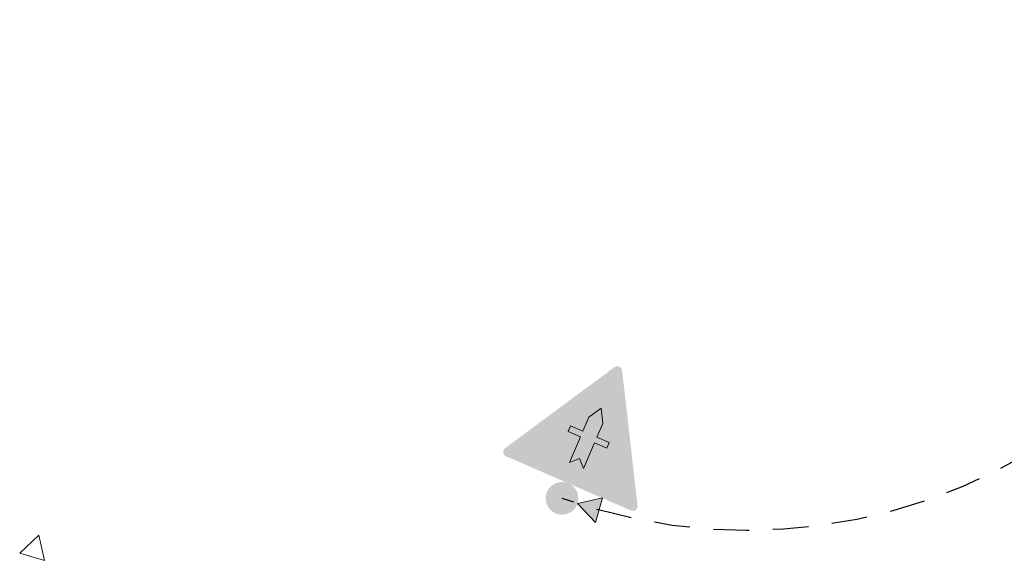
# Model space of a CAD drawing. Header units: metres. Extents: x 136326 to 138181, y 453212 to 454732.
# Tile 27 of 55: x 136582 to 136605, y 453870 to 453883. Entities that reach past the tile are written whole.
import ezdxf

# ---------------------------------------------------------------- set-up
doc = ezdxf.new("R2010")
doc.units = ezdxf.units.M
doc.linetypes.add('DGN Style 2', pattern=[1.3637372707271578, 0.8182423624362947, -0.5454949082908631])
doc.layers.add('mob_bebording', color=7, linetype='Continuous', lineweight=0)

# ---------------------------------------------------------------- blocks, each defined once
blk = doc.blocks.new('bord_B03')
at = {"layer": 'mob_bebording', "linetype": 'Continuous', "lineweight": 0}
h = blk.add_hatch(color=10, dxfattribs=at)
h.paths.add_polyline_path([(0.3118948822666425, -5.820766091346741e-11, 0.5773502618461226), (0.3309474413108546, 0.03299999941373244), (0.01905255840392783, 0.5732177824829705, 0.5773502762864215), (-0.01905255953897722, 0.5732177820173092), (-0.3309474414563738, 0.03299999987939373, 0.5773502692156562), (-0.3118948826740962, -5.820766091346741e-11), (0, -5.820766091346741e-11)])
h.paths.add_polyline_path([(-0.3222871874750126, 0.02799999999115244), (-0.01039230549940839, 0.5682177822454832, -0.5773502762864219), (0.01039230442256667, 0.5682177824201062), (0.3222871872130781, 0.02799999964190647, -0.5773502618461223), (0.3118948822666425, 0.009999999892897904), (-0.3118948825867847, 0.009999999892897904, -0.577350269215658)], flags=17)
h = blk.add_hatch(color=254, dxfattribs=at)
h.paths.add_polyline_path([(-0.3118948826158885, 0.009999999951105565), (0.3118948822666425, 0.009999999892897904, 0.5773502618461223), (0.3222871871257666, 0.02799999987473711), (0.01039230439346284, 0.5682177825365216, 0.5773502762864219), (-0.0103923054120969, 0.5682177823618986), (-0.3222871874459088, 0.02799999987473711, 0.577350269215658)])
h.paths.add_polyline_path([(-0.3136269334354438, 0.02299999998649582), (-0.001732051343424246, 0.5632177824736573, -0.5773502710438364), (0.001732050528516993, 0.5632177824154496), (0.3136269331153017, 0.0229999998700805, -0.5773502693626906), (0.3118948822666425, 0.01999999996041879), (-0.3118948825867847, 0.01999999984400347, -0.5773502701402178)])
at = {"layer": 'mob_bebording', "linetype": 'Continuous', "lineweight": 0, "extrusion": (0, 0, -1)}
h = blk.add_hatch(color=10, dxfattribs=at)
h.paths.add_polyline_path([(0.3118948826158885, 0.01999999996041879), (-0.3118948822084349, 0.01999999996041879, -0.5773502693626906), (-0.3136269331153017, 0.0229999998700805), (-0.001732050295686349, 0.5632177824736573, -0.5773502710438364), (0.001732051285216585, 0.5632177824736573), (0.31362693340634, 0.0229999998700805, -0.5773502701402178)])
h.paths.add_polyline_path([(-0.2114359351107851, 0.07999999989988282), (4.365574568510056e-10, 0.4462177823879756), (0.2114359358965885, 0.08000000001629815)], flags=17)
at = {"layer": 'mob_bebording', "linetype": 'Continuous', "lineweight": 0}
h = blk.add_hatch(color=254, dxfattribs=at)
h.paths.add_polyline_path([(0.2114359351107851, 0.07999999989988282), (-0.2114359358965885, 0.08000000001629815), (-4.365574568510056e-10, 0.4462177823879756)])
h.paths.add_polyline_path([(-0.03500000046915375, 0.08999999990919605), (-0.03500000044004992, 0.21808003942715), (-0.09700000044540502, 0.21808003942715), (-0.09700000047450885, 0.2460800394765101), (-0.03500000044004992, 0.2460800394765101), (-0.03500000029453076, 0.3155960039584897), (-4.94765117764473e-10, 0.3762177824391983), (0.03499999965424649, 0.3155960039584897), (0.03499999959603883, 0.2460800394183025), (0.0969999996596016, 0.2460800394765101), (0.09699999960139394, 0.2180800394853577), (0.034999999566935, 0.2180800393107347), (0.03499999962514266, 0.08999999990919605), (-4.656612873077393e-10, 0.1249999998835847)], flags=17)
blk.add_hatch(color=7, dxfattribs=at).paths.add_polyline_path([(0.09699999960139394, 0.2180800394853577), (0.0969999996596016, 0.2460800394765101), (0.03499999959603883, 0.2460800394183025), (0.03499999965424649, 0.3155960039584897), (-4.94765117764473e-10, 0.3762177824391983), (-0.03500000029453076, 0.3155960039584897), (-0.03500000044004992, 0.2460800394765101), (-0.09700000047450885, 0.2460800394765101), (-0.09700000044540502, 0.21808003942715), (-0.03500000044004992, 0.21808003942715), (-0.03500000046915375, 0.08999999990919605), (-4.656612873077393e-10, 0.1249999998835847), (0.03499999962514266, 0.08999999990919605), (0.034999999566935, 0.2180800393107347)])
at = {"layer": 'mob_bebording', "color": 7, "linetype": 'Continuous', "lineweight": 0, "flags": 128}
blk.add_lwpolyline([(0.09699999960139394, 0.2180800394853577), (0.0969999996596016, 0.2460800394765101), (0.03499999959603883, 0.2460800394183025), (0.03499999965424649, 0.3155960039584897), (-4.94765117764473e-10, 0.3762177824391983), (-0.03500000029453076, 0.3155960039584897), (-0.03500000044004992, 0.2460800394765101), (-0.09700000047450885, 0.2460800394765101), (-0.09700000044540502, 0.21808003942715), (-0.03500000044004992, 0.21808003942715), (-0.03500000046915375, 0.08999999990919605), (-4.656612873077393e-10, 0.1249999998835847), (0.03499999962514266, 0.08999999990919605), (0.034999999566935, 0.2180800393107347)], close=True, dxfattribs=at)

msp = doc.modelspace()

# ---------------------------------------------------------------- hatches: boundary and pattern name
at = {"layer": 'mob_bebording', "linetype": 'Continuous', "lineweight": 0}
h = msp.add_hatch(color=251, dxfattribs=at)
edge = h.paths.add_edge_path(flags=0)
edge.add_arc((136594.7534938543, 453871.6097486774), 0.375, 0, 360)
msp.add_hatch(color=251, dxfattribs=at).paths.add_polyline_path([(136595.1083916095, 453871.4886182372), (136595.5217007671, 453871.0536750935), (136595.6845993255, 453871.6223183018), (136595.4143321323, 453871.5596069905)])

# ---------------------------------------------------------------- linework, layer by layer
at = {"layer": 'mob_bebording', "color": 251, "linetype": 'Continuous', "lineweight": 0, "flags": 128}
for points in [[(136595.1083916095, 453871.4886182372), (136595.5217007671, 453871.0536750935), (136595.6845993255, 453871.6223183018), (136595.4143321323, 453871.5596069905)], [(136582.7486341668, 453870.7629680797), (136582.3114081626, 453870.3520746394), (136582.8791402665, 453870.1860285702), (136582.8179270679, 453870.456639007)]]:
    msp.add_lwpolyline(points, close=True, dxfattribs=at)
at = {"layer": 'mob_bebording', "color": 251, "linetype": 'DGN Style 2', "lineweight": 30, "extrusion": (0, 0, -1)}
msp.add_arc((-136599.001229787, 453883.4746395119), 12.60233688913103, 102.3609949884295, 289.6978169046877, dxfattribs=at)

# ---------------------------------------------------------------- block references
at = {"layer": 'mob_bebording', "color": 1, "linetype": 'Continuous', "lineweight": 0, "xscale": 4.999999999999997, "yscale": 4.999999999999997, "zscale": 4.999999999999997, "rotation": 336.5117848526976}
msp.add_blockref('bord_B03', (136594.902954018, 453871.9536769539), dxfattribs=at)

doc.saveas('drawing.dxf')
